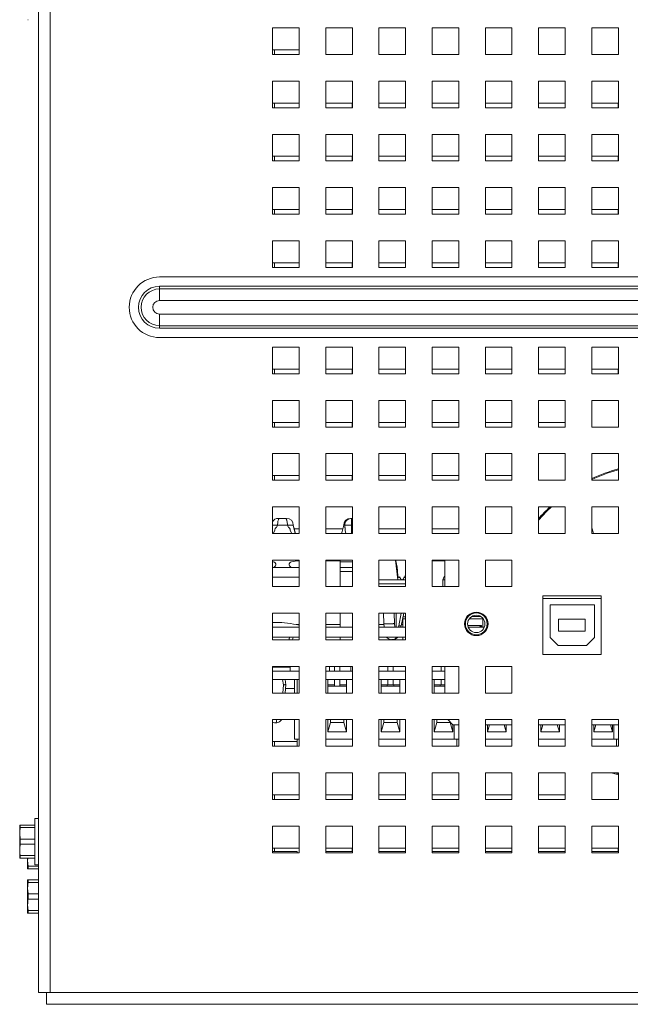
# Paper-space layout '2' of a CAD drawing. Header units: inches. Extents: x 1 to 109, y 1 to 85.
# Tile 56 of 71: x 46.28 to 50.1, y 68.98 to 75.15. Entities that reach past the tile are written whole.
import ezdxf

# ---------------------------------------------------------------- set-up
doc = ezdxf.new("R2010")
doc.units = ezdxf.units.IN
doc.header["$MEASUREMENT"] = 0

psp = doc.layouts.new('2')

# ---------------------------------------------------------------- linework, layer by layer
at = {"color": 7, "linetype": 'Continuous', "lineweight": 15, "ltscale": 5}
for p, q in [((46.3952, 69.0589), (46.3952, 82.2641)), ((46.4692, 82.2641), (46.4692, 69.0589)), ((48.0286, 75.1016), (47.8619, 75.1016)), ((47.8619, 75.1016), (47.8619, 74.9349)), ((48.0286, 74.9349), (48.0286, 75.1016)), ((48.3619, 75.1016), (48.1952, 75.1016)), ((48.1952, 75.1016), (48.1952, 74.9349)), ((48.3619, 74.9349), (48.3619, 75.1016)), ((48.6952, 75.1016), (48.5286, 75.1016)), ((48.5286, 75.1016), (48.5286, 74.9349)), ((48.6952, 74.9349), (48.6952, 75.1016)), ((49.0286, 75.1016), (48.8619, 75.1016)), ((48.8619, 75.1016), (48.8619, 74.9349)), ((49.0286, 74.9349), (49.0286, 75.1016)), ((49.3619, 75.1016), (49.1952, 75.1016)), ((49.1952, 75.1016), (49.1952, 74.9349)), ((49.3619, 74.9349), (49.3619, 75.1016)), ((49.6952, 75.1016), (49.5286, 75.1016)), ((49.5286, 75.1016), (49.5286, 74.9349)), ((49.6952, 74.9349), (49.6952, 75.1016)), ((50.0286, 75.1016), (49.8619, 75.1016)), ((49.8619, 75.1016), (49.8619, 74.9349)), ((50.0286, 74.9349), (50.0286, 75.1016)), ((47.8619, 74.9641), (48.0284, 74.9641)), ((48.0284, 74.9641), (48.0284, 74.9349)), ((47.8619, 74.9349), (48.0286, 74.9349)), ((48.1952, 74.9349), (48.3619, 74.9349)), ((48.5286, 74.9349), (48.6952, 74.9349)), ((48.8619, 74.9349), (49.0286, 74.9349)), ((49.1952, 74.9349), (49.3619, 74.9349)), ((49.5286, 74.9349), (49.6952, 74.9349)), ((49.8619, 74.9349), (50.0286, 74.9349)), ((48.0286, 74.7682), (47.8619, 74.7682)), ((47.8619, 74.7682), (47.8619, 74.6016)), ((48.0286, 74.6016), (48.0286, 74.7682)), ((48.3619, 74.7682), (48.1952, 74.7682)), ((48.1952, 74.7682), (48.1952, 74.6016)), ((48.3619, 74.6016), (48.3619, 74.7682)), ((48.6952, 74.7682), (48.5286, 74.7682)), ((48.5286, 74.7682), (48.5286, 74.6016)), ((48.6952, 74.6016), (48.6952, 74.7682)), ((49.0286, 74.7682), (48.8619, 74.7682)), ((48.8619, 74.7682), (48.8619, 74.6016)), ((49.0286, 74.6016), (49.0286, 74.7682)), ((49.3619, 74.7682), (49.1952, 74.7682)), ((49.1952, 74.7682), (49.1952, 74.6016)), ((49.3619, 74.6016), (49.3619, 74.7682)), ((49.6952, 74.7682), (49.5286, 74.7682)), ((49.5286, 74.7682), (49.5286, 74.6016)), ((49.6952, 74.6016), (49.6952, 74.7682)), ((50.0286, 74.7682), (49.8619, 74.7682)), ((49.8619, 74.7682), (49.8619, 74.6016)), ((50.0286, 74.6016), (50.0286, 74.7682)), ((47.8619, 74.6307), (48.0284, 74.6307)), ((47.8619, 74.6016), (48.0286, 74.6016)), ((48.0284, 74.6307), (48.0284, 74.6016)), ((48.1952, 74.6307), (48.3617, 74.6307)), ((48.1952, 74.6016), (48.3619, 74.6016)), ((48.3617, 74.6307), (48.3617, 74.6016)), ((48.5286, 74.6307), (48.6951, 74.6307)), ((48.5286, 74.6016), (48.6952, 74.6016)), ((48.6951, 74.6307), (48.6951, 74.6016)), ((48.8619, 74.6307), (49.0284, 74.6307)), ((48.8619, 74.6016), (49.0286, 74.6016)), ((49.0284, 74.6307), (49.0284, 74.6016)), ((49.1952, 74.6307), (49.3617, 74.6307)), ((49.1952, 74.6016), (49.3619, 74.6016)), ((49.3617, 74.6307), (49.3617, 74.6016)), ((49.5286, 74.6307), (49.6951, 74.6307)), ((49.5286, 74.6016), (49.6952, 74.6016)), ((49.6951, 74.6307), (49.6951, 74.6016)), ((49.8619, 74.6307), (50.0284, 74.6307)), ((49.8619, 74.6016), (50.0286, 74.6016)), ((50.0284, 74.6307), (50.0284, 74.6016)), ((48.0286, 74.4349), (47.8619, 74.4349)), ((47.8619, 74.4349), (47.8619, 74.2682)), ((48.0286, 74.2682), (48.0286, 74.4349)), ((48.3619, 74.4349), (48.1952, 74.4349)), ((48.1952, 74.4349), (48.1952, 74.2682)), ((48.3619, 74.2682), (48.3619, 74.4349)), ((48.6952, 74.4349), (48.5286, 74.4349)), ((48.5286, 74.4349), (48.5286, 74.2682)), ((48.6952, 74.2682), (48.6952, 74.4349)), ((49.0286, 74.4349), (48.8619, 74.4349)), ((48.8619, 74.4349), (48.8619, 74.2682)), ((49.0286, 74.2682), (49.0286, 74.4349)), ((49.3619, 74.4349), (49.1952, 74.4349)), ((49.1952, 74.4349), (49.1952, 74.2682)), ((49.3619, 74.2682), (49.3619, 74.4349)), ((49.6952, 74.4349), (49.5286, 74.4349)), ((49.5286, 74.4349), (49.5286, 74.2682)), ((49.6952, 74.2682), (49.6952, 74.4349)), ((50.0286, 74.4349), (49.8619, 74.4349)), ((49.8619, 74.4349), (49.8619, 74.2682)), ((50.0286, 74.2682), (50.0286, 74.4349)), ((47.8619, 74.2974), (48.0284, 74.2974)), ((48.0284, 74.2974), (48.0284, 74.2682)), ((48.1952, 74.2974), (48.3617, 74.2974)), ((48.3617, 74.2974), (48.3617, 74.2682)), ((48.5286, 74.2974), (48.6951, 74.2974)), ((48.6951, 74.2974), (48.6951, 74.2682)), ((48.8619, 74.2974), (49.0284, 74.2974)), ((49.0284, 74.2974), (49.0284, 74.2682)), ((49.1952, 74.2974), (49.3617, 74.2974)), ((49.3617, 74.2974), (49.3617, 74.2682)), ((49.5286, 74.2974), (49.6951, 74.2974)), ((49.6951, 74.2974), (49.6951, 74.2682)), ((49.8619, 74.2974), (50.0284, 74.2974)), ((50.0284, 74.2974), (50.0284, 74.2682)), ((47.8619, 74.2682), (48.0286, 74.2682)), ((48.1952, 74.2682), (48.3619, 74.2682)), ((48.5286, 74.2682), (48.6952, 74.2682)), ((48.8619, 74.2682), (49.0286, 74.2682)), ((49.1952, 74.2682), (49.3619, 74.2682)), ((49.5286, 74.2682), (49.6952, 74.2682)), ((49.8619, 74.2682), (50.0286, 74.2682)), ((48.0286, 74.1016), (47.8619, 74.1016)), ((47.8619, 74.1016), (47.8619, 73.9349)), ((48.0286, 73.9349), (48.0286, 74.1016)), ((48.3619, 74.1016), (48.1952, 74.1016)), ((48.1952, 74.1016), (48.1952, 73.9349)), ((48.3619, 73.9349), (48.3619, 74.1016)), ((48.6952, 74.1016), (48.5286, 74.1016)), ((48.5286, 74.1016), (48.5286, 73.9349)), ((48.6952, 73.9349), (48.6952, 74.1016)), ((49.0286, 74.1016), (48.8619, 74.1016)), ((48.8619, 74.1016), (48.8619, 73.9349)), ((49.0286, 73.9349), (49.0286, 74.1016)), ((49.3619, 74.1016), (49.1952, 74.1016)), ((49.1952, 74.1016), (49.1952, 73.9349)), ((49.3619, 73.9349), (49.3619, 74.1016)), ((49.6952, 74.1016), (49.5286, 74.1016)), ((49.5286, 74.1016), (49.5286, 73.9349)), ((49.6952, 73.9349), (49.6952, 74.1016)), ((50.0286, 74.1016), (49.8619, 74.1016)), ((49.8619, 74.1016), (49.8619, 73.9349)), ((50.0286, 73.9349), (50.0286, 74.1016)), ((47.8619, 73.9641), (48.0284, 73.9641)), ((48.0284, 73.9641), (48.0284, 73.9349)), ((48.1952, 73.9641), (48.3617, 73.9641)), ((48.3617, 73.9641), (48.3617, 73.9349)), ((48.5286, 73.9641), (48.6951, 73.9641)), ((48.6951, 73.9641), (48.6951, 73.9349)), ((48.8619, 73.9641), (49.0284, 73.9641)), ((49.0284, 73.9641), (49.0284, 73.9349)), ((49.1952, 73.9641), (49.3617, 73.9641)), ((49.3617, 73.9641), (49.3617, 73.9349)), ((49.5286, 73.9641), (49.6951, 73.9641)), ((49.6951, 73.9641), (49.6951, 73.9349)), ((49.8619, 73.9641), (50.0284, 73.9641)), ((50.0284, 73.9641), (50.0284, 73.9349)), ((47.8619, 73.9349), (48.0286, 73.9349)), ((48.1952, 73.9349), (48.3619, 73.9349)), ((48.5286, 73.9349), (48.6952, 73.9349)), ((48.8619, 73.9349), (49.0286, 73.9349)), ((49.1952, 73.9349), (49.3619, 73.9349)), ((49.5286, 73.9349), (49.6952, 73.9349)), ((49.8619, 73.9349), (50.0286, 73.9349)), ((48.0286, 73.7682), (47.8619, 73.7682)), ((47.8619, 73.7682), (47.8619, 73.6016)), ((48.0286, 73.6016), (48.0286, 73.7682)), ((48.3619, 73.7682), (48.1952, 73.7682)), ((48.1952, 73.7682), (48.1952, 73.6016)), ((48.3619, 73.6016), (48.3619, 73.7682)), ((48.6952, 73.7682), (48.5286, 73.7682)), ((48.5286, 73.7682), (48.5286, 73.6016)), ((48.6952, 73.6016), (48.6952, 73.7682)), ((49.0286, 73.7682), (48.8619, 73.7682)), ((48.8619, 73.7682), (48.8619, 73.6016)), ((49.0286, 73.6016), (49.0286, 73.7682)), ((49.3619, 73.7682), (49.1952, 73.7682)), ((49.1952, 73.7682), (49.1952, 73.6016)), ((49.3619, 73.6016), (49.3619, 73.7682)), ((49.6952, 73.7682), (49.5286, 73.7682)), ((49.5286, 73.7682), (49.5286, 73.6016)), ((49.6952, 73.6016), (49.6952, 73.7682)), ((50.0286, 73.7682), (49.8619, 73.7682)), ((49.8619, 73.7682), (49.8619, 73.6016)), ((50.0286, 73.6016), (50.0286, 73.7682)), ((47.8619, 73.6307), (48.0284, 73.6307)), ((47.8619, 73.6016), (48.0286, 73.6016)), ((48.0284, 73.6307), (48.0284, 73.6016)), ((48.1952, 73.6307), (48.3617, 73.6307)), ((48.1952, 73.6016), (48.3619, 73.6016)), ((48.3617, 73.6307), (48.3617, 73.6016)), ((48.5286, 73.6307), (48.6951, 73.6307)), ((48.5286, 73.6016), (48.6952, 73.6016)), ((48.6951, 73.6307), (48.6951, 73.6016)), ((48.8619, 73.6307), (49.0284, 73.6307)), ((48.8619, 73.6016), (49.0286, 73.6016)), ((49.0284, 73.6307), (49.0284, 73.6016)), ((49.1952, 73.6307), (49.3617, 73.6307)), ((49.1952, 73.6016), (49.3619, 73.6016)), ((49.3617, 73.6307), (49.3617, 73.6016)), ((49.5286, 73.6307), (49.6951, 73.6307)), ((49.5286, 73.6016), (49.6952, 73.6016)), ((49.6951, 73.6307), (49.6951, 73.6016)), ((49.8619, 73.6307), (50.0284, 73.6307)), ((49.8619, 73.6016), (50.0286, 73.6016)), ((50.0284, 73.6307), (50.0284, 73.6016)), ((47.1536, 73.5414), (63.4036, 73.5414)), ((47.1536, 73.4667), (47.1536, 73.4832)), ((47.1536, 73.4832), (63.4036, 73.4832)), ((47.1536, 73.4667), (63.4036, 73.4667)), ((47.1536, 73.3939), (47.1536, 73.4667)), ((63.4036, 73.3939), (47.1536, 73.3939)), ((47.1536, 73.3092), (47.1536, 73.2364)), ((47.1536, 73.3092), (63.4036, 73.3092)), ((63.4036, 73.2364), (47.1536, 73.2364)), ((47.1536, 73.2199), (47.1536, 73.2364)), ((63.4036, 73.2199), (47.1536, 73.2199)), ((63.4036, 73.1617), (47.1536, 73.1617)), ((48.0286, 73.1016), (47.8619, 73.1016)), ((47.8619, 73.1016), (47.8619, 72.9349)), ((48.0286, 72.9349), (48.0286, 73.1016)), ((48.3619, 73.1016), (48.1952, 73.1016)), ((48.1952, 73.1016), (48.1952, 72.9349)), ((48.3619, 72.9349), (48.3619, 73.1016)), ((48.6952, 73.1016), (48.5286, 73.1016)), ((48.5286, 73.1016), (48.5286, 72.9349)), ((48.6952, 72.9349), (48.6952, 73.1016)), ((49.0286, 73.1016), (48.8619, 73.1016)), ((48.8619, 73.1016), (48.8619, 72.9349)), ((49.0286, 72.9349), (49.0286, 73.1016)), ((49.3619, 73.1016), (49.1952, 73.1016)), ((49.1952, 73.1016), (49.1952, 72.9349)), ((49.3619, 72.9349), (49.3619, 73.1016)), ((49.6952, 73.1016), (49.5286, 73.1016)), ((49.5286, 73.1016), (49.5286, 72.9349)), ((49.6952, 72.9349), (49.6952, 73.1016)), ((50.0286, 73.1016), (49.8619, 73.1016)), ((49.8619, 73.1016), (49.8619, 72.9349)), ((50.0286, 72.9349), (50.0286, 73.1016)), ((47.8619, 72.9641), (48.0284, 72.9641)), ((47.8619, 72.9349), (48.0286, 72.9349)), ((48.0284, 72.9641), (48.0284, 72.9349)), ((48.1952, 72.9641), (48.3617, 72.9641)), ((48.1952, 72.9349), (48.3619, 72.9349)), ((48.3617, 72.9641), (48.3617, 72.9349)), ((48.5286, 72.9641), (48.6951, 72.9641)), ((48.5286, 72.9349), (48.6952, 72.9349)), ((48.6951, 72.9641), (48.6951, 72.9349)), ((48.8619, 72.9641), (49.0284, 72.9641)), ((48.8619, 72.9349), (49.0286, 72.9349)), ((49.0284, 72.9641), (49.0284, 72.9349)), ((49.1952, 72.9641), (49.3617, 72.9641)), ((49.1952, 72.9349), (49.3619, 72.9349)), ((49.3617, 72.9641), (49.3617, 72.9349)), ((49.5286, 72.9641), (49.6951, 72.9641)), ((49.5286, 72.9349), (49.6952, 72.9349)), ((49.6951, 72.9641), (49.6951, 72.9349)), ((49.8619, 72.9641), (50.0284, 72.9641)), ((49.8619, 72.9349), (50.0286, 72.9349)), ((50.0284, 72.9641), (50.0284, 72.9349)), ((48.0286, 72.7682), (47.8619, 72.7682)), ((47.8619, 72.7682), (47.8619, 72.6016)), ((48.0286, 72.6016), (48.0286, 72.7682)), ((48.3619, 72.7682), (48.1952, 72.7682)), ((48.1952, 72.7682), (48.1952, 72.6016)), ((48.3619, 72.6016), (48.3619, 72.7682)), ((48.6952, 72.7682), (48.5286, 72.7682)), ((48.5286, 72.7682), (48.5286, 72.6016)), ((48.6952, 72.6016), (48.6952, 72.7682)), ((49.0286, 72.7682), (48.8619, 72.7682)), ((48.8619, 72.7682), (48.8619, 72.6016)), ((49.0286, 72.6016), (49.0286, 72.7682)), ((49.3619, 72.7682), (49.1952, 72.7682)), ((49.1952, 72.7682), (49.1952, 72.6016)), ((49.3619, 72.6016), (49.3619, 72.7682)), ((49.6952, 72.7682), (49.5286, 72.7682)), ((49.5286, 72.7682), (49.5286, 72.6016)), ((49.6952, 72.6016), (49.6952, 72.7682)), ((50.0286, 72.7682), (49.8619, 72.7682)), ((49.8619, 72.7682), (49.8619, 72.6016)), ((50.0286, 72.6016), (50.0286, 72.7682)), ((47.8619, 72.6307), (48.0284, 72.6307)), ((48.0284, 72.6307), (48.0284, 72.6016)), ((48.1952, 72.6307), (48.3617, 72.6307)), ((48.3617, 72.6307), (48.3617, 72.6016)), ((48.5286, 72.6307), (48.6951, 72.6307)), ((48.6951, 72.6307), (48.6951, 72.6016)), ((48.8619, 72.6307), (49.0284, 72.6307)), ((49.0284, 72.6307), (49.0284, 72.6016)), ((49.1952, 72.6307), (49.3617, 72.6307)), ((49.3617, 72.6307), (49.3617, 72.6016)), ((49.5286, 72.6307), (49.6951, 72.6307)), ((49.6951, 72.6307), (49.6951, 72.6016)), ((47.8619, 72.6016), (48.0286, 72.6016)), ((48.1952, 72.6016), (48.3619, 72.6016)), ((48.5286, 72.6016), (48.6952, 72.6016)), ((48.8619, 72.6016), (49.0286, 72.6016)), ((49.1952, 72.6016), (49.3619, 72.6016)), ((49.5286, 72.6016), (49.6952, 72.6016)), ((49.8619, 72.6016), (50.0286, 72.6016)), ((48.0286, 72.4349), (47.8619, 72.4349)), ((47.8619, 72.4349), (47.8619, 72.2682)), ((48.0286, 72.2682), (48.0286, 72.4349)), ((48.3619, 72.4349), (48.1952, 72.4349)), ((48.1952, 72.4349), (48.1952, 72.2682)), ((48.3619, 72.2682), (48.3619, 72.4349)), ((48.6952, 72.4349), (48.5286, 72.4349)), ((48.5286, 72.4349), (48.5286, 72.2682)), ((48.6952, 72.2682), (48.6952, 72.4349)), ((49.0286, 72.4349), (48.8619, 72.4349)), ((48.8619, 72.4349), (48.8619, 72.2682)), ((49.0286, 72.2682), (49.0286, 72.4349)), ((49.3619, 72.4349), (49.1952, 72.4349)), ((49.1952, 72.4349), (49.1952, 72.2682)), ((49.3619, 72.2682), (49.3619, 72.4349)), ((49.6952, 72.4349), (49.5286, 72.4349)), ((49.5286, 72.4349), (49.5286, 72.2682)), ((49.6952, 72.2682), (49.6952, 72.4349)), ((50.0286, 72.4349), (49.8619, 72.4349)), ((49.8619, 72.4349), (49.8619, 72.2682)), ((50.0286, 72.2682), (50.0286, 72.4349)), ((47.8619, 72.2974), (48.0284, 72.2974)), ((48.0284, 72.2974), (48.0284, 72.2682)), ((48.1952, 72.2974), (48.3617, 72.2974)), ((48.3617, 72.2974), (48.3617, 72.2682)), ((48.5286, 72.2974), (48.6951, 72.2974)), ((48.6951, 72.2974), (48.6951, 72.2682)), ((48.8619, 72.2974), (49.0284, 72.2974)), ((49.0284, 72.2974), (49.0284, 72.2682)), ((49.1952, 72.2974), (49.3617, 72.2974)), ((49.3617, 72.2974), (49.3617, 72.2682)), ((47.8619, 72.2682), (48.0286, 72.2682)), ((48.1952, 72.2682), (48.3619, 72.2682)), ((48.5286, 72.2682), (48.6952, 72.2682)), ((48.8619, 72.2682), (49.0286, 72.2682)), ((49.1952, 72.2682), (49.3619, 72.2682)), ((49.5286, 72.2682), (49.6952, 72.2682)), ((49.8619, 72.2682), (50.0286, 72.2682)), ((48.0286, 72.1016), (47.8619, 72.1016)), ((47.8619, 72.1016), (47.8619, 71.9349)), ((48.0286, 71.9349), (48.0286, 72.1016)), ((48.3619, 72.1016), (48.1952, 72.1016)), ((48.1952, 72.1016), (48.1952, 71.9349)), ((48.3619, 71.9349), (48.3619, 72.1016)), ((48.6952, 72.1016), (48.5286, 72.1016)), ((48.5286, 72.1016), (48.5286, 71.9349)), ((48.6952, 71.9349), (48.6952, 72.1016)), ((49.0286, 72.1016), (48.8619, 72.1016)), ((48.8619, 72.1016), (48.8619, 71.9349)), ((49.0286, 71.9349), (49.0286, 72.1016)), ((49.3619, 72.1016), (49.1952, 72.1016)), ((49.1952, 72.1016), (49.1952, 71.9349)), ((49.3619, 71.9349), (49.3619, 72.1016)), ((49.6952, 72.1016), (49.5286, 72.1016)), ((49.5286, 72.1016), (49.5286, 71.9349)), ((49.6952, 71.9349), (49.6952, 72.1016)), ((50.0286, 72.1016), (49.8619, 72.1016)), ((49.8619, 72.1016), (49.8619, 71.9349)), ((50.0286, 71.9349), (50.0286, 72.1016)), ((47.8937, 71.9876), (47.8619, 71.9876)), ((47.886, 71.9723), (47.8937, 71.9876)), ((47.8937, 71.9876), (47.955, 71.9876)), ((47.8986, 72.0211), (47.8986, 72.0293)), ((47.8986, 72.0293), (47.9066, 72.0293)), ((47.9244, 72.0293), (47.9066, 72.0293)), ((47.9422, 72.0293), (47.9502, 72.0293)), ((47.9502, 72.0293), (47.9502, 72.0211)), ((47.9627, 71.9723), (47.955, 71.9876)), ((47.955, 71.9876), (47.9919, 71.9876)), ((48.0049, 71.9349), (47.9919, 71.9876)), ((48.3151, 71.9876), (48.3077, 71.9876)), ((48.3152, 71.9723), (48.3151, 71.9876)), ((48.3151, 71.9876), (48.3565, 71.9876)), ((48.3565, 71.9876), (48.3565, 72.0293)), ((48.3565, 72.0293), (48.3619, 72.0293)), ((48.3565, 71.9876), (48.3619, 71.9876)), ((47.8619, 71.9349), (48.0286, 71.9349)), ((47.8762, 71.9522), (47.8666, 71.9349)), ((47.8762, 71.9522), (47.8771, 71.9605)), ((47.9717, 71.9605), (47.9726, 71.9522)), ((47.9822, 71.9349), (47.9726, 71.9522)), ((47.9977, 71.9641), (48.0284, 71.9641)), ((48.0284, 71.9641), (48.0284, 71.9349)), ((48.1952, 71.9641), (48.3021, 71.9641)), ((48.1952, 71.9349), (48.3619, 71.9349)), ((48.3171, 71.9605), (48.3165, 71.9522)), ((48.3206, 71.9349), (48.3165, 71.9522)), ((48.5286, 71.9641), (48.6951, 71.9641)), ((48.5286, 71.9349), (48.6952, 71.9349)), ((48.6951, 71.9641), (48.6951, 71.9349)), ((48.8619, 71.9641), (49.0284, 71.9641)), ((48.8619, 71.9349), (49.0286, 71.9349)), ((49.0284, 71.9641), (49.0284, 71.9349)), ((49.1952, 71.9349), (49.3619, 71.9349)), ((49.5286, 71.9349), (49.6952, 71.9349)), ((49.8619, 71.9349), (50.0286, 71.9349)), ((48.0286, 71.7682), (47.8619, 71.7682)), ((47.8619, 71.7682), (47.8619, 71.6016)), ((47.8619, 71.7573), (47.8685, 71.7561)), ((48.0286, 71.7635), (48.0144, 71.7635)), ((48.0286, 71.6016), (48.0286, 71.7682)), ((48.3619, 71.7682), (48.1952, 71.7682)), ((48.1952, 71.7682), (48.1952, 71.6016)), ((48.2852, 71.7635), (48.1952, 71.7635)), ((48.2852, 71.7561), (48.2852, 71.7682)), ((48.2852, 71.7224), (48.2852, 71.7561)), ((48.3619, 71.6016), (48.3619, 71.7682)), ((48.6952, 71.7682), (48.5286, 71.7682)), ((48.5286, 71.7682), (48.5286, 71.6016)), ((48.632, 71.7682), (48.6463, 71.6451)), ((48.6952, 71.6016), (48.6952, 71.7682)), ((49.0286, 71.7682), (48.8619, 71.7682)), ((48.8619, 71.7682), (48.8619, 71.6016)), ((48.9419, 71.7635), (48.8619, 71.7635)), ((48.9419, 71.7682), (48.9419, 71.6016)), ((49.0286, 71.6016), (49.0286, 71.7682)), ((49.3619, 71.7682), (49.1952, 71.7682)), ((49.1952, 71.7682), (49.1952, 71.6016)), ((49.3619, 71.6016), (49.3619, 71.7682)), ((48.0286, 71.7224), (47.8619, 71.7224)), ((47.8657, 71.7224), (47.983, 71.7224)), ((48.3619, 71.7224), (48.2852, 71.7224)), ((48.2852, 71.7224), (48.2852, 71.6974)), ((48.2852, 71.6016), (48.2852, 71.6974)), ((48.647, 71.6683), (48.6422, 71.7262)), ((48.6932, 71.6683), (48.6952, 71.6786)), ((47.8619, 71.6599), (48.0286, 71.6599)), ((48.6952, 71.6451), (48.5286, 71.6451)), ((48.5286, 71.6189), (48.6841, 71.6189)), ((48.6952, 71.6189), (48.5286, 71.6189)), ((48.6841, 71.6189), (48.6952, 71.6189)), ((48.9373, 71.6651), (48.929, 71.6443)), ((48.929, 71.6443), (48.929, 71.6016)), ((48.9419, 71.6443), (48.929, 71.6443)), ((48.9419, 71.6651), (48.9373, 71.6651)), ((47.8619, 71.6016), (48.0286, 71.6016)), ((48.1952, 71.6016), (48.3619, 71.6016)), ((48.5286, 71.6016), (48.6952, 71.6016)), ((48.8619, 71.6016), (49.0286, 71.6016)), ((49.1952, 71.6016), (49.3619, 71.6016)), ((49.9219, 71.5432), (49.5552, 71.5432)), ((49.5552, 71.5432), (49.5552, 71.1766)), ((49.5552, 71.527), (49.9219, 71.527)), ((49.9219, 71.1766), (49.9219, 71.5432)), ((48.0286, 71.4349), (47.8619, 71.4349)), ((47.8619, 71.4349), (47.8619, 71.2682)), ((48.0286, 71.2682), (48.0286, 71.4349)), ((48.3619, 71.4349), (48.1952, 71.4349)), ((48.1952, 71.4349), (48.1952, 71.2682)), ((48.2852, 71.3468), (48.2852, 71.4349)), ((48.3619, 71.2682), (48.3619, 71.4349)), ((48.6952, 71.4349), (48.5286, 71.4349)), ((48.5286, 71.4349), (48.5286, 71.2682)), ((48.5565, 71.4349), (48.5592, 71.3701)), ((48.6259, 71.3702), (48.6232, 71.4349)), ((48.6369, 71.4349), (48.6374, 71.3468)), ((48.6535, 71.3552), (48.6688, 71.4349)), ((48.6835, 71.4349), (48.6682, 71.3552)), ((48.6952, 71.2682), (48.6952, 71.4349)), ((49.8785, 71.4875), (49.6012, 71.4875)), ((49.6012, 71.4875), (49.6012, 71.2823)), ((49.8785, 71.2823), (49.8785, 71.4875)), ((47.8823, 71.3776), (47.8619, 71.3772)), ((48.5592, 71.3705), (48.5618, 71.3468)), ((48.6285, 71.3468), (48.6259, 71.3702)), ((48.6786, 71.4091), (48.6786, 71.4007)), ((48.6952, 71.4007), (48.6786, 71.4007)), ((48.6786, 71.3468), (48.6786, 71.4007)), ((48.6952, 71.4132), (48.6793, 71.4132)), ((49.1786, 71.4007), (49.0951, 71.4007)), ((49.1658, 71.4151), (49.1113, 71.4151)), ((49.1786, 71.4049), (49.1786, 71.4007)), ((49.1786, 71.3468), (49.1786, 71.4007)), ((49.182, 71.4007), (49.1786, 71.4007)), ((49.8202, 71.3974), (49.6536, 71.3974)), ((49.6536, 71.3974), (49.6536, 71.3224)), ((49.8202, 71.3224), (49.8202, 71.3974)), ((48.0286, 71.3468), (47.8619, 71.3468)), ((48.3619, 71.3468), (48.1952, 71.3468)), ((48.6952, 71.3468), (48.5286, 71.3468)), ((48.6682, 71.3552), (48.6535, 71.3552)), ((49.0854, 71.3573), (49.1702, 71.3573)), ((49.1884, 71.3468), (49.0887, 71.3468)), ((49.1702, 71.3573), (49.1587, 71.3468)), ((49.1702, 71.3573), (49.1702, 71.3468)), ((49.6536, 71.3224), (49.8202, 71.3224)), ((48.0286, 71.2846), (47.8619, 71.2846)), ((47.8619, 71.2682), (48.0286, 71.2682)), ((47.9643, 71.2682), (47.9689, 71.2846)), ((47.9657, 71.2682), (47.9689, 71.2846)), ((47.9874, 71.2682), (47.9906, 71.2846)), ((48.3619, 71.2846), (48.1952, 71.2846)), ((48.1952, 71.2682), (48.3619, 71.2682)), ((48.2852, 71.2682), (48.2852, 71.2846)), ((48.6952, 71.2846), (48.5286, 71.2846)), ((48.5286, 71.2682), (48.6952, 71.2682)), ((48.6146, 71.2701), (48.6095, 71.2697)), ((48.6786, 71.2682), (48.6786, 71.2846)), ((49.6012, 71.2823), (49.6512, 71.2323)), ((49.8285, 71.2323), (49.8785, 71.2823)), ((49.6512, 71.2323), (49.8285, 71.2323)), ((49.5552, 71.1766), (49.9219, 71.1766)), ((48.0286, 71.1016), (47.8619, 71.1016)), ((47.8619, 71.1016), (47.8619, 70.9349)), ((47.8619, 71.0975), (47.9725, 71.0975)), ((48.0286, 71.0713), (47.8619, 71.0713)), ((47.9725, 71.0975), (47.9725, 71.1016)), ((47.9725, 71.0713), (47.9725, 71.0975)), ((48.0286, 70.9349), (48.0286, 71.1016)), ((48.3619, 71.1016), (48.1952, 71.1016)), ((48.1952, 71.1016), (48.1952, 70.9349)), ((48.3619, 71.0713), (48.1952, 71.0713)), ((48.2188, 71.1016), (48.2188, 71.0713)), ((48.251, 71.1016), (48.251, 71.0713)), ((48.2835, 71.0713), (48.2835, 71.1016)), ((48.3529, 71.0713), (48.3529, 71.1016)), ((48.3619, 70.9349), (48.3619, 71.1016)), ((48.6952, 71.1016), (48.5286, 71.1016)), ((48.5286, 71.1016), (48.5286, 70.9349)), ((48.6952, 71.0713), (48.5286, 71.0713)), ((48.5843, 71.1016), (48.5843, 71.0713)), ((48.6168, 71.0713), (48.6168, 71.1016)), ((48.6952, 70.9349), (48.6952, 71.1016)), ((49.0286, 71.1016), (48.8619, 71.1016)), ((48.8619, 71.1016), (48.8619, 70.9349)), ((48.9419, 71.0713), (48.8619, 71.0713)), ((48.9176, 71.1016), (48.9176, 71.0713)), ((48.9419, 71.1016), (48.9419, 70.9349)), ((49.0286, 70.9349), (49.0286, 71.1016)), ((49.3619, 71.1016), (49.1952, 71.1016)), ((49.1952, 71.1016), (49.1952, 70.9349)), ((49.3619, 70.9349), (49.3619, 71.1016)), ((48.0286, 71.0196), (47.8619, 71.0196)), ((47.9253, 71.0196), (47.9298, 70.9869)), ((47.9454, 70.9864), (47.9409, 71.0196)), ((48.0005, 70.9349), (48.0005, 71.0196)), ((48.0172, 70.9349), (48.0172, 71.0196)), ((48.3619, 71.0196), (48.1952, 71.0196)), ((48.2089, 71.0196), (48.2089, 70.9349)), ((48.251, 71.0196), (48.251, 70.978)), ((48.2835, 70.978), (48.2835, 71.0196)), ((48.3255, 71.0196), (48.3255, 70.9349)), ((48.6952, 71.0196), (48.5286, 71.0196)), ((48.5422, 71.0196), (48.5422, 70.9349)), ((48.5843, 71.0196), (48.5843, 70.9863)), ((48.6168, 70.9863), (48.6168, 71.0196)), ((48.6589, 71.0196), (48.6589, 70.9349)), ((48.9419, 71.0196), (48.8619, 71.0196)), ((48.8755, 71.0196), (48.8755, 70.9349)), ((48.9176, 71.0196), (48.9176, 70.9863)), ((47.9262, 70.9349), (47.9298, 70.9869)), ((47.9416, 70.9349), (47.9453, 70.9885)), ((47.9436, 70.9641), (48.0005, 70.9641)), ((48.251, 70.9863), (48.2089, 70.9863)), ((48.3255, 70.978), (48.2089, 70.978)), ((48.3255, 70.9863), (48.2835, 70.9863)), ((48.5798, 70.9863), (48.5422, 70.9863)), ((48.6589, 70.978), (48.5422, 70.978)), ((48.5798, 70.9863), (48.5798, 70.978)), ((48.5798, 70.9863), (48.5843, 70.9863)), ((48.5843, 70.9863), (48.6168, 70.9863)), ((48.6168, 70.9863), (48.6213, 70.9863)), ((48.6213, 70.978), (48.6213, 70.9863)), ((48.6589, 70.9863), (48.6213, 70.9863)), ((48.9131, 70.9863), (48.8755, 70.9863)), ((48.9419, 70.978), (48.8755, 70.978)), ((48.9131, 70.9863), (48.9131, 70.978)), ((48.9131, 70.9863), (48.9176, 70.9863)), ((48.9176, 70.9863), (48.9419, 70.9863)), ((47.8619, 70.9349), (48.0286, 70.9349)), ((48.1952, 70.9349), (48.3619, 70.9349)), ((48.5286, 70.9349), (48.6952, 70.9349)), ((48.8619, 70.9349), (49.0286, 70.9349)), ((49.1952, 70.9349), (49.3619, 70.9349)), ((48.0286, 70.7682), (47.8619, 70.7682)), ((47.8619, 70.7682), (47.8619, 70.6016)), ((48.0005, 70.6457), (48.0005, 70.7682)), ((48.0286, 70.6016), (48.0286, 70.7682)), ((48.3619, 70.7682), (48.1952, 70.7682)), ((48.1952, 70.7682), (48.1952, 70.6016)), ((48.2089, 70.6925), (48.2089, 70.7682)), ((48.2255, 70.7494), (48.2255, 70.7682)), ((48.3089, 70.7682), (48.3089, 70.7494)), ((48.3255, 70.7682), (48.3255, 70.6925)), ((48.3619, 70.6016), (48.3619, 70.7682)), ((48.6952, 70.7682), (48.5286, 70.7682)), ((48.5286, 70.7682), (48.5286, 70.6016)), ((48.5422, 70.6925), (48.5422, 70.7682)), ((48.5589, 70.7494), (48.5589, 70.7682)), ((48.6422, 70.7682), (48.6422, 70.7494)), ((48.6589, 70.7682), (48.6589, 70.6925)), ((48.6952, 70.6016), (48.6952, 70.7682)), ((49.0286, 70.7682), (48.8619, 70.7682)), ((48.8619, 70.7682), (48.8619, 70.6016)), ((48.8755, 70.6925), (48.8755, 70.7682)), ((48.8922, 70.7494), (48.8922, 70.7682)), ((48.9596, 70.7682), (48.9919, 70.7359)), ((49.0286, 70.6016), (49.0286, 70.7682)), ((49.3619, 70.7682), (49.1952, 70.7682)), ((49.1952, 70.7682), (49.1952, 70.6016)), ((49.3619, 70.6016), (49.3619, 70.7682)), ((49.6952, 70.7682), (49.5286, 70.7682)), ((49.5286, 70.7682), (49.5286, 70.6016)), ((49.6952, 70.6016), (49.6952, 70.7682)), ((50.0286, 70.7682), (49.8619, 70.7682)), ((49.8619, 70.7682), (49.8619, 70.6016)), ((50.0286, 70.6016), (50.0286, 70.7682)), ((47.882, 70.7486), (47.8824, 70.7484)), ((48.2089, 70.6925), (48.2255, 70.7494)), ((48.3255, 70.6925), (48.2089, 70.6925)), ((48.3089, 70.7494), (48.2255, 70.7494)), ((48.3255, 70.6925), (48.3089, 70.7494)), ((48.5422, 70.6925), (48.5589, 70.7494)), ((48.6589, 70.6925), (48.5422, 70.6925)), ((48.6422, 70.7494), (48.5589, 70.7494)), ((48.6589, 70.6925), (48.6422, 70.7494)), ((48.8755, 70.6925), (48.8922, 70.7494)), ((48.9922, 70.6925), (48.8755, 70.6925)), ((48.9755, 70.7494), (48.8922, 70.7494)), ((48.9755, 70.7522), (48.9755, 70.7494)), ((48.9755, 70.7494), (48.9922, 70.6925)), ((48.9919, 70.7359), (49.0286, 70.7359)), ((48.9922, 70.7359), (48.9922, 70.6925)), ((49.0005, 70.6457), (49.0005, 70.7359)), ((49.1952, 70.7359), (49.3619, 70.7359)), ((49.2089, 70.6925), (49.2089, 70.7359)), ((49.2089, 70.6925), (49.2216, 70.7359)), ((49.3255, 70.6925), (49.2089, 70.6925)), ((49.3255, 70.6925), (49.3128, 70.7359)), ((49.3255, 70.7359), (49.3255, 70.6925)), ((49.5286, 70.7359), (49.6952, 70.7359)), ((49.5422, 70.6925), (49.5422, 70.7359)), ((49.5422, 70.6925), (49.5549, 70.7359)), ((49.6589, 70.6925), (49.5422, 70.6925)), ((49.6589, 70.6925), (49.6462, 70.7359)), ((49.6589, 70.7359), (49.6589, 70.6925)), ((49.8619, 70.7359), (50.0286, 70.7359)), ((49.8755, 70.6925), (49.8755, 70.7359)), ((49.8755, 70.6925), (49.8882, 70.7359)), ((49.9922, 70.6925), (49.8755, 70.6925)), ((49.9795, 70.7359), (49.9922, 70.6925)), ((49.9922, 70.7359), (49.9922, 70.6925)), ((50.0005, 70.6457), (50.0005, 70.7359)), ((47.8619, 70.6307), (48.0172, 70.6307)), ((48.0005, 70.6457), (48.0172, 70.6457)), ((48.0286, 70.6457), (48.0172, 70.6457)), ((48.0172, 70.6016), (48.0172, 70.6457)), ((48.3619, 70.6457), (48.1952, 70.6457)), ((48.6952, 70.6457), (48.5286, 70.6457)), ((49.0005, 70.6457), (48.8619, 70.6457)), ((49.0005, 70.6457), (49.0172, 70.6457)), ((49.0286, 70.6457), (49.0172, 70.6457)), ((49.0172, 70.6016), (49.0172, 70.6457)), ((49.3619, 70.6457), (49.1952, 70.6457)), ((49.6952, 70.6457), (49.5286, 70.6457)), ((50.0005, 70.6457), (49.8619, 70.6457)), ((50.0005, 70.6457), (50.0172, 70.6457)), ((50.0286, 70.6457), (50.0172, 70.6457)), ((50.0172, 70.6016), (50.0172, 70.6457)), ((47.8619, 70.6016), (48.0286, 70.6016)), ((48.1952, 70.6016), (48.3619, 70.6016)), ((48.5286, 70.6016), (48.6952, 70.6016)), ((48.8619, 70.6016), (49.0286, 70.6016)), ((49.1952, 70.6016), (49.3619, 70.6016)), ((49.5286, 70.6016), (49.6952, 70.6016)), ((49.8619, 70.6016), (50.0286, 70.6016)), ((48.0286, 70.4349), (47.8619, 70.4349)), ((47.8619, 70.4349), (47.8619, 70.2682)), ((48.0286, 70.2682), (48.0286, 70.4349)), ((48.3619, 70.4349), (48.1952, 70.4349)), ((48.1952, 70.4349), (48.1952, 70.2682)), ((48.3619, 70.2682), (48.3619, 70.4349)), ((48.6952, 70.4349), (48.5286, 70.4349)), ((48.5286, 70.4349), (48.5286, 70.2682)), ((48.6952, 70.2682), (48.6952, 70.4349)), ((49.0286, 70.4349), (48.8619, 70.4349)), ((48.8619, 70.4349), (48.8619, 70.2682)), ((49.0286, 70.2682), (49.0286, 70.4349)), ((49.3619, 70.4349), (49.1952, 70.4349)), ((49.1952, 70.4349), (49.1952, 70.2682)), ((49.3619, 70.2682), (49.3619, 70.4349)), ((49.6952, 70.4349), (49.5286, 70.4349)), ((49.5286, 70.4349), (49.5286, 70.2682)), ((49.6952, 70.2682), (49.6952, 70.4349)), ((50.0286, 70.4349), (49.8619, 70.4349)), ((49.8619, 70.4349), (49.8619, 70.2682)), ((50.0088, 70.4349), (50.0286, 70.4295)), ((50.0286, 70.2682), (50.0286, 70.4349)), ((47.8619, 70.2974), (48.0284, 70.2974)), ((47.8619, 70.2682), (48.0286, 70.2682)), ((48.0284, 70.2974), (48.0284, 70.2682)), ((48.1952, 70.2974), (48.3617, 70.2974)), ((48.1952, 70.2682), (48.3619, 70.2682)), ((48.3617, 70.2974), (48.3617, 70.2682)), ((48.5286, 70.2974), (48.6951, 70.2974)), ((48.5286, 70.2682), (48.6952, 70.2682)), ((48.6951, 70.2974), (48.6951, 70.2682)), ((48.8619, 70.2974), (49.0284, 70.2974)), ((48.8619, 70.2682), (49.0286, 70.2682)), ((49.0284, 70.2974), (49.0284, 70.2682)), ((49.1952, 70.2974), (49.3617, 70.2974)), ((49.1952, 70.2682), (49.3619, 70.2682)), ((49.3617, 70.2974), (49.3617, 70.2682)), ((49.5286, 70.2974), (49.6951, 70.2974)), ((49.5286, 70.2682), (49.6952, 70.2682)), ((49.6951, 70.2974), (49.6951, 70.2682)), ((49.8619, 70.2682), (50.0286, 70.2682)), ((46.3952, 70.1491), (46.3717, 70.1491)), ((46.3717, 70.1491), (46.3717, 69.8591)), ((46.2781, 70.1082), (46.2777, 70.1074)), ((46.2777, 70.1074), (46.2777, 70.0561)), ((46.2814, 70.1082), (46.2814, 70.0918)), ((46.2814, 70.1082), (46.3717, 70.1082)), ((46.3717, 70.0918), (46.2814, 70.0918)), ((48.0286, 70.1016), (47.8619, 70.1016)), ((47.8619, 70.1016), (47.8619, 69.9349)), ((48.0286, 69.9349), (48.0286, 70.1016)), ((48.3619, 70.1016), (48.1952, 70.1016)), ((48.1952, 70.1016), (48.1952, 69.9349)), ((48.3619, 69.9349), (48.3619, 70.1016)), ((48.6952, 70.1016), (48.5286, 70.1016)), ((48.5286, 70.1016), (48.5286, 69.9349)), ((48.6952, 69.9349), (48.6952, 70.1016)), ((49.0286, 70.1016), (48.8619, 70.1016)), ((48.8619, 70.1016), (48.8619, 69.9349)), ((49.0286, 69.9349), (49.0286, 70.1016)), ((49.3619, 70.1016), (49.1952, 70.1016)), ((49.1952, 70.1016), (49.1952, 69.9349)), ((49.3619, 69.9349), (49.3619, 70.1016)), ((49.6952, 70.1016), (49.5286, 70.1016)), ((49.5286, 70.1016), (49.5286, 69.9349)), ((49.6952, 69.9349), (49.6952, 70.1016)), ((50.0286, 70.1016), (49.8619, 70.1016)), ((49.8619, 70.1016), (49.8619, 69.9349)), ((50.0286, 69.9349), (50.0286, 70.1016)), ((46.2777, 69.952), (46.2777, 70.0561)), ((46.2777, 70.0561), (46.2814, 70.0205)), ((46.2814, 70.0205), (46.2814, 69.9876)), ((46.2814, 70.0205), (46.3717, 70.0205)), ((46.2777, 69.9007), (46.2777, 69.952)), ((46.3717, 69.9876), (46.2814, 69.9876)), ((47.8619, 69.9641), (48.0284, 69.9641)), ((48.0284, 69.9641), (48.0284, 69.9349)), ((48.1952, 69.9641), (48.3617, 69.9641)), ((48.3617, 69.9641), (48.3617, 69.943)), ((48.5286, 69.9641), (48.6951, 69.9641)), ((48.6951, 69.9641), (48.6951, 69.943)), ((48.8619, 69.9641), (49.0284, 69.9641)), ((49.0284, 69.9641), (49.0284, 69.943)), ((49.1952, 69.9641), (49.3617, 69.9641)), ((49.3617, 69.9641), (49.3617, 69.943)), ((49.5286, 69.9641), (49.6951, 69.9641)), ((49.6951, 69.9641), (49.6951, 69.943)), ((49.8619, 69.9641), (50.0284, 69.9641)), ((50.0284, 69.9641), (50.0284, 69.943)), ((46.2777, 69.9007), (46.2781, 69.8999)), ((46.2814, 69.9163), (46.3717, 69.9163)), ((46.2814, 69.9163), (46.2814, 69.8999)), ((46.3717, 69.8999), (46.2814, 69.8999)), ((46.3283, 69.8999), (46.3276, 69.8863)), ((46.3276, 69.8863), (46.3276, 69.8999)), ((48.0154, 69.943), (47.8619, 69.943)), ((47.8619, 69.9349), (48.0286, 69.9349)), ((48.0154, 69.9349), (48.0154, 69.943)), ((48.3619, 69.943), (48.1952, 69.943)), ((48.1952, 69.9349), (48.3619, 69.9349)), ((48.6952, 69.943), (48.5286, 69.943)), ((48.5286, 69.9349), (48.6952, 69.9349)), ((49.0286, 69.943), (48.8619, 69.943)), ((48.8619, 69.9349), (49.0286, 69.9349)), ((49.3619, 69.943), (49.1952, 69.943)), ((49.1952, 69.9349), (49.3619, 69.9349)), ((49.6952, 69.943), (49.5286, 69.943)), ((49.5286, 69.9349), (49.6952, 69.9349)), ((50.0286, 69.943), (49.8619, 69.943)), ((49.8619, 69.9349), (50.0286, 69.9349)), ((46.3276, 69.835), (46.3276, 69.8863)), ((46.3276, 69.835), (46.3279, 69.8342)), ((46.3312, 69.8507), (46.3952, 69.8507)), ((46.3312, 69.8507), (46.3312, 69.8342)), ((46.3952, 69.8342), (46.3312, 69.8342)), ((46.3717, 69.8591), (46.3952, 69.8591)), ((46.3279, 69.7641), (46.3276, 69.7632)), ((46.3276, 69.7632), (46.3276, 69.712)), ((46.3276, 69.6078), (46.3276, 69.712)), ((46.3276, 69.712), (46.3312, 69.6763)), ((46.3312, 69.7641), (46.3312, 69.7476)), ((46.3312, 69.7641), (46.3952, 69.7641)), ((46.3952, 69.7476), (46.3312, 69.7476)), ((46.3312, 69.6763), (46.3312, 69.6434)), ((46.3312, 69.6763), (46.3952, 69.6763)), ((46.3952, 69.6434), (46.3312, 69.6434)), ((46.3276, 69.5565), (46.3276, 69.6078)), ((46.3276, 69.5565), (46.3279, 69.5557)), ((46.3312, 69.5722), (46.3952, 69.5722)), ((46.3312, 69.5722), (46.3312, 69.5557)), ((46.3952, 69.5557), (46.3312, 69.5557)), ((46.4451, 69.0589), (46.3952, 69.0589)), ((46.4451, 68.9849), (46.4451, 69.0589)), ((46.4451, 69.0589), (46.4692, 69.0589)), ((46.4692, 69.0589), (64.0876, 69.0589)), ((64.1117, 68.9849), (46.4451, 68.9849))]:
    psp.add_line(p, q, dxfattribs=at)
at = {"color": 8, "linetype": 'Continuous', "lineweight": 15, "ltscale": 5}
for p, q in [((47.8742, 74.9349), (47.8742, 74.9641)), ((47.8742, 74.6016), (47.8742, 74.6307)), ((47.8742, 74.2682), (47.8742, 74.2974)), ((47.8742, 73.9349), (47.8742, 73.9641)), ((47.8742, 73.6016), (47.8742, 73.6307)), ((47.8742, 72.9349), (47.8742, 72.9641)), ((47.8742, 72.6016), (47.8742, 72.6307)), ((47.8742, 72.2682), (47.8742, 72.2974)), ((47.9919, 71.9876), (48.0038, 71.9349)), ((48.3565, 71.9876), (48.3559, 71.9349)), ((48.2852, 71.7561), (48.3619, 71.7561)), ((48.2852, 71.6974), (48.3619, 71.6974)), ((48.6932, 71.6683), (48.6952, 71.6683)), ((48.0286, 71.3635), (48.0114, 71.3635)), ((48.2852, 71.3635), (48.1952, 71.3635)), ((48.5599, 71.3635), (48.5286, 71.3635)), ((48.6786, 71.3635), (48.6698, 71.3635)), ((47.8742, 70.6016), (47.8742, 70.6307)), ((47.8742, 70.2682), (47.8742, 70.2974)), ((47.8742, 69.943), (47.8742, 69.9641))]:
    psp.add_line(p, q, dxfattribs=at)
at = {"color": 7, "linetype": 'Continuous', "lineweight": 15, "ltscale": 5, "flags": 128}
for points in [[(49.6087, 72.1016), (49.5779, 72.0717), (49.5286, 72.0178)], [(48.6591, 71.6624), (48.6576, 71.6603), (48.6558, 71.6589), (48.6539, 71.6584), (48.6519, 71.6588), (48.6501, 71.6602), (48.6486, 71.6623), (48.6476, 71.6651), (48.647, 71.6683)], [(48.6876, 71.6624), (48.6891, 71.6603), (48.6909, 71.6589), (48.6928, 71.6584), (48.6948, 71.6588), (48.6952, 71.6591)], [(50.0286, 70.4234), (49.9915, 70.4339), (49.9882, 70.4349)]]:
    psp.add_lwpolyline(points, dxfattribs=at)
at = {"color": 7, "linetype": 'Continuous', "lineweight": 15, "ltscale": 25}
for radius in [0.0737, 0.0683, 0.0543]:
    psp.add_circle((49.1386, 71.3682), radius, dxfattribs=at)
for centre, radius, start, end in [((47.1536, 73.3516), 0.1898, 90, 270), ((47.1536, 73.3516), 0.1317, 90, 270), ((47.1536, 73.3516), 0.1151, 90, 270), ((47.1536, 73.3516), 0.0424, 90, 270), ((50.2784, 71.381), 0.9896, 104.62332, 114.89042), ((50.2784, 71.381), 0.9838, 104.71198, 115.04816), ((50.2784, 71.381), 0.9896, 133.26693, 139.26416), ((47.8986, 71.9876), 0.0417, 90, 151.64236), ((47.9502, 71.9876), 0.0417, 0, 90), ((48.3494, 71.9876), 0.0417, 90, 180), ((48.3565, 71.9876), 0.0417, 90, 126.55458), ((47.8657, 71.7394), 0.017, 270, 80.69925), ((47.983, 71.7394), 0.017, 99.30075, 270), ((47.9244, 72.0974), 0.3458, 279.30075, 287.52998), ((47.8793, 70.7543), 0.6234, 76.14969, 89.72668)]:
    psp.add_arc(centre, radius, start, end, dxfattribs=at)
for centre, major_axis, ratio, start_param, end_param in [((48.6403, 71.359), (-0.0003, 0.0164), 0.82607, 3.854892, 4.460887), ((48.6558, 71.359), (0.0003, 0.0164), 0.775233, 3.882637, 4.488633)]:
    psp.add_ellipse(centre, major_axis=major_axis, ratio=ratio, start_param=start_param, end_param=end_param, dxfattribs=at)
at = {"color": 7, "linetype": 'Continuous', "lineweight": 15, "ltscale": 5}
for points, knots in [([(46.3312, 75.1534), (46.3309, 75.1534), (46.3304, 75.1534), (46.3296, 75.1534), (46.3289, 75.1534), (46.3283, 75.1534), (46.3281, 75.1534), (46.3279, 75.1534)], [0, 0, 0, 0, 0.16822, 0.375888, 0.583654, 0.791762, 1, 1, 1, 1]), ([(47.8986, 72.0211), (47.8976, 72.0179), (47.8956, 72.0117), (47.894, 71.9995), (47.8938, 71.9912), (47.8937, 71.9876)], [0, 0, 0, 0, 0.366088, 0.722508, 1, 1, 1, 1]), ([(47.9066, 72.0293), (47.9066, 72.0293), (47.9049, 72.0293), (47.9018, 72.0281), (47.8997, 72.0235), (47.8986, 72.0211)], [0, 0, 0, 0, 0.0101747, 0.4858595, 1, 1, 1, 1]), ([(47.9422, 72.0293), (47.9395, 72.0293), (47.9343, 72.0293), (47.9277, 72.0293), (47.9244, 72.0293)], [0, 0, 0, 0, 0.500011, 1, 1, 1, 1]), ([(47.9422, 72.0293), (47.9422, 72.0293), (47.9438, 72.0293), (47.9469, 72.0281), (47.9491, 72.0235), (47.9502, 72.0211)], [0, 0, 0, 0, 0.010175, 0.485839, 1, 1, 1, 1]), ([(47.955, 71.9876), (47.9549, 71.9922), (47.9546, 72.0015), (47.9527, 72.0132), (47.951, 72.0187), (47.9502, 72.0211)], [0, 0, 0, 0, 0.353862, 0.707727, 1, 1, 1, 1]), ([(48.3077, 71.9876), (48.307, 71.9846), (48.305, 71.9765), (48.3018, 71.963), (48.2984, 71.9484), (48.296, 71.939), (48.295, 71.9349)], [0, 0, 0, 0, 0.172063, 0.463681, 0.764546, 1, 1, 1, 1]), ([(48.3151, 71.9876), (48.3155, 71.9922), (48.3164, 72.0015), (48.3227, 72.0132), (48.3289, 72.0187), (48.3317, 72.0211)], [0, 0, 0, 0, 0.3538782, 0.7077489, 1, 1, 1, 1]), ([(47.8771, 71.9605), (47.8774, 71.962), (47.8779, 71.9649), (47.8805, 71.9686), (47.8833, 71.971), (47.8854, 71.972), (47.886, 71.9723)], [0, 0, 0, 0, 0.280865, 0.561248, 0.852632, 1, 1, 1, 1]), ([(47.9627, 71.9723), (47.9642, 71.9715), (47.9671, 71.9701), (47.9701, 71.9662), (47.9714, 71.9628), (47.9716, 71.9609), (47.9717, 71.9605)], [0, 0, 0, 0, 0.31503, 0.630435, 0.932664, 1, 1, 1, 1]), ([(48.3152, 71.9723), (48.3156, 71.9715), (48.3163, 71.9701), (48.3171, 71.9662), (48.3173, 71.9628), (48.3172, 71.9609), (48.3171, 71.9605)], [0, 0, 0, 0, 0.315058, 0.63049, 0.932674, 1, 1, 1, 1]), ([(49.8721, 71.9349), (49.8697, 71.9446), (49.8663, 71.9588), (49.8629, 71.9729), (49.8619, 71.9773)], [0, 0, 0, 0, 0.688702, 1, 1, 1, 1]), ([(48.6341, 71.7682), (48.6342, 71.7674), (48.6355, 71.76), (48.6382, 71.746), (48.6408, 71.7328), (48.6422, 71.7262)], [0, 0, 0, 0, 0.055331, 0.527588, 1, 1, 1, 1]), ([(48.653, 71.6587), (48.6531, 71.6587), (48.6539, 71.6589), (48.655, 71.6594), (48.6563, 71.6601), (48.6573, 71.6607), (48.6582, 71.6615), (48.6588, 71.6621), (48.6591, 71.6624)], [0, 0, 0, 0, 0.057687, 0.351788, 0.510033, 0.669744, 0.833861, 1, 1, 1, 1]), ([(48.6591, 71.6624), (48.6595, 71.6615), (48.6603, 71.6595), (48.6615, 71.6566), (48.6629, 71.6539), (48.6642, 71.6515), (48.6655, 71.6495), (48.6668, 71.6478), (48.6682, 71.6463), (48.6692, 71.6455), (48.6697, 71.6451)], [0, 0, 0, 0, 0.141312, 0.282889, 0.425414, 0.568569, 0.674378, 0.780742, 0.889661, 1, 1, 1, 1]), ([(48.6771, 71.6451), (48.678, 71.6459), (48.6798, 71.6475), (48.6825, 71.6514), (48.6852, 71.6564), (48.6868, 71.6604), (48.6876, 71.6624)], [0, 0, 0, 0, 0.2042525, 0.416946, 0.7064538, 1, 1, 1, 1]), ([(48.6906, 71.6592), (48.6906, 71.6592), (48.6907, 71.6594), (48.6909, 71.6597), (48.6912, 71.6604), (48.6915, 71.6613), (48.6918, 71.6624), (48.6921, 71.6634), (48.6925, 71.6648), (48.6928, 71.6665), (48.6931, 71.6677), (48.6932, 71.6683)], [0, 0, 0, 0, 0.0098471, 0.1050705, 0.2012173, 0.3755198, 0.4657339, 0.5568135, 0.7073745, 0.8635487, 1, 1, 1, 1]), ([(48.6259, 71.3702), (48.624, 71.37), (48.6206, 71.3696), (48.6156, 71.3692), (48.6118, 71.3689), (48.6069, 71.3685), (48.6014, 71.3681), (48.5958, 71.3679), (48.5904, 71.3677), (48.5852, 71.3675), (48.5803, 71.3675), (48.5758, 71.3675), (48.5717, 71.3677), (48.5682, 71.3679), (48.5662, 71.368), (48.5647, 71.3682), (48.5632, 71.3684), (48.5617, 71.3687), (48.5607, 71.369), (48.5599, 71.3693), (48.5593, 71.3697), (48.5592, 71.37), (48.5592, 71.3702)], [0, 0, 0, 0, 0.060608, 0.110851, 0.156098, 0.178879, 0.261854, 0.329292, 0.357655, 0.440966, 0.508621, 0.537104, 0.620831, 0.688848, 0.717457, 0.739742, 0.784553, 0.829914, 0.875857, 0.898968, 0.949337, 1, 1, 1, 1]), ([(48.5772, 71.2846), (48.5783, 71.2832), (48.5825, 71.2781), (48.5931, 71.2725), (48.6042, 71.2687), (48.6106, 71.2695), (48.6118, 71.2697)], [0, 0, 0, 0, 0.134616, 0.507557, 0.906922, 1, 1, 1, 1]), ([(48.6121, 71.2699), (48.6154, 71.2698), (48.6242, 71.2697), (48.6368, 71.2749), (48.6437, 71.2817), (48.6467, 71.2846)], [0, 0, 0, 0, 0.251457, 0.682322, 1, 1, 1, 1]), ([(47.9298, 70.9869), (47.9311, 70.987), (47.9336, 70.9871), (47.9366, 70.9872), (47.9385, 70.9873), (47.9408, 70.9874), (47.9429, 70.9875), (47.9443, 70.9876), (47.945, 70.9876), (47.9451, 70.9876), (47.9451, 70.9876)], [0, 0, 0, 0, 0.143833, 0.263083, 0.370519, 0.424538, 0.621516, 0.781571, 0.848915, 1, 1, 1, 1]), ([(47.8619, 70.7531), (47.862, 70.753), (47.8657, 70.7503), (47.8728, 70.7481), (47.8796, 70.7484), (47.882, 70.7485)], [0, 0, 0, 0, 0.026661, 0.660137, 1, 1, 1, 1]), ([(47.8827, 70.7484), (47.8865, 70.7485), (47.8951, 70.7487), (47.9068, 70.7549), (47.9148, 70.7621), (47.9176, 70.767), (47.9183, 70.7682)], [0, 0, 0, 0, 0.264805, 0.600267, 0.90486, 1, 1, 1, 1]), ([(46.2814, 70.0918), (46.2808, 70.0888), (46.28, 70.0844), (46.2792, 70.0785), (46.2783, 70.0711), (46.2778, 70.0636), (46.2777, 70.0576), (46.2777, 70.0561)], [0, 0, 0, 0, 0.2491025, 0.3737946, 0.4982377, 0.874426, 1, 1, 1, 1]), ([(46.2781, 70.1082), (46.2782, 70.1082), (46.2785, 70.1082), (46.2791, 70.1082), (46.2797, 70.1082), (46.2805, 70.1082), (46.2811, 70.1082), (46.2814, 70.1082)], [0, 0, 0, 0, 0.2076606, 0.4154065, 0.6235399, 0.8317358, 1, 1, 1, 1]), ([(46.2814, 69.9876), (46.2803, 69.9817), (46.2782, 69.9699), (46.2779, 69.958), (46.2777, 69.952)], [0, 0, 0, 0, 0.498677, 1, 1, 1, 1]), ([(46.2777, 69.952), (46.2777, 69.9501), (46.2778, 69.9438), (46.2786, 69.9334), (46.28, 69.9234), (46.2811, 69.9178), (46.2814, 69.9163)], [0, 0, 0, 0, 0.155648, 0.530078, 0.874514, 1, 1, 1, 1]), ([(46.2814, 69.8999), (46.2811, 69.8999), (46.2805, 69.8999), (46.2798, 69.8999), (46.2791, 69.8999), (46.2785, 69.8999), (46.2782, 69.8999), (46.2781, 69.8999)], [0, 0, 0, 0, 0.168264, 0.375904, 0.583626, 0.791784, 1, 1, 1, 1]), ([(46.3276, 69.8863), (46.3276, 69.8844), (46.3276, 69.8781), (46.3284, 69.8677), (46.3299, 69.8577), (46.3309, 69.8521), (46.3312, 69.8507)], [0, 0, 0, 0, 0.155638, 0.530077, 0.874516, 1, 1, 1, 1]), ([(46.3312, 69.8342), (46.3309, 69.8342), (46.3304, 69.8342), (46.3296, 69.8342), (46.3289, 69.8342), (46.3283, 69.8342), (46.3281, 69.8342), (46.3279, 69.8342)], [0, 0, 0, 0, 0.16822, 0.375888, 0.583654, 0.791762, 1, 1, 1, 1]), ([(46.3312, 69.7476), (46.3307, 69.7447), (46.3298, 69.7403), (46.329, 69.7344), (46.3281, 69.7269), (46.3276, 69.7195), (46.3276, 69.7135), (46.3276, 69.712)], [0, 0, 0, 0, 0.249121, 0.3738, 0.498248, 0.874433, 1, 1, 1, 1]), ([(46.3279, 69.7641), (46.3281, 69.7641), (46.3283, 69.7641), (46.3289, 69.7641), (46.3296, 69.7641), (46.3304, 69.7641), (46.3309, 69.7641), (46.3312, 69.7641)], [0, 0, 0, 0, 0.207626, 0.415411, 0.623532, 0.831777, 1, 1, 1, 1]), ([(46.3312, 69.6434), (46.3302, 69.6376), (46.3281, 69.6257), (46.3277, 69.6138), (46.3276, 69.6078)], [0, 0, 0, 0, 0.49869, 1, 1, 1, 1]), ([(46.3276, 69.6078), (46.3276, 69.6059), (46.3276, 69.5996), (46.3284, 69.5892), (46.3299, 69.5792), (46.3309, 69.5736), (46.3312, 69.5722)], [0, 0, 0, 0, 0.155636, 0.530067, 0.874521, 1, 1, 1, 1]), ([(46.3312, 69.5557), (46.3309, 69.5557), (46.3304, 69.5557), (46.3296, 69.5557), (46.3289, 69.5557), (46.3283, 69.5557), (46.3281, 69.5557), (46.3279, 69.5557)], [0, 0, 0, 0, 0.168223, 0.375894, 0.583655, 0.791767, 1, 1, 1, 1])]:
    psp.add_open_spline(points, degree=3, knots=knots, dxfattribs=at)
at = {"color": 8, "linetype": 'Continuous', "lineweight": 15, "ltscale": 5}
for points, knots in [([(48.6403, 71.2846), (48.6385, 71.2822), (48.6333, 71.2755), (48.623, 71.27), (48.615, 71.2699), (48.6117, 71.2699)], [0, 0, 0, 0, 0.245273, 0.696922, 1, 1, 1, 1]), ([(48.6407, 71.2846), (48.6389, 71.2822), (48.6337, 71.2755), (48.6242, 71.2703), (48.617, 71.2701), (48.6146, 71.2701)], [0, 0, 0, 0, 0.265489, 0.754365, 1, 1, 1, 1]), ([(47.8824, 70.7484), (47.8826, 70.7483), (47.8837, 70.7477), (47.8858, 70.7537), (47.8873, 70.7638), (47.888, 70.7689)], [0, 0, 0, 0, 0.059512, 0.529377, 1, 1, 1, 1]), ([(47.8831, 70.7484), (47.8832, 70.7483), (47.8844, 70.7477), (47.8865, 70.7537), (47.8879, 70.7638), (47.8886, 70.7689)], [0, 0, 0, 0, 0.059512, 0.52938, 1, 1, 1, 1])]:
    psp.add_open_spline(points, degree=3, knots=knots, dxfattribs=at)

doc.saveas('drawing.dxf')
